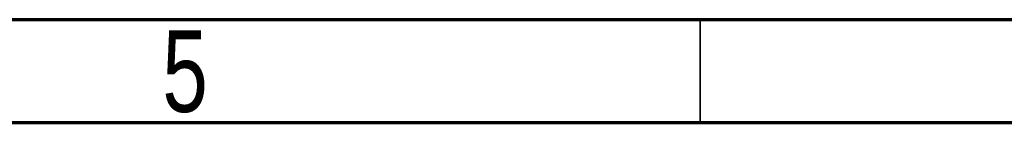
# Model space of a CAD drawing. Header units: millimetres. Extents: x 15 to 415, y 5 to 292.
# Tile 39 of 58: x 182 to 230, y 287 to 292. Entities that reach past the tile are written whole.
import ezdxf

# ---------------------------------------------------------------- set-up
doc = ezdxf.new("R2010")
doc.units = ezdxf.units.MM
doc.styles.add('SLDTEXTSTYLE0', font='TXT', dxfattribs={"width": 0.75})

msp = doc.modelspace()

# ---------------------------------------------------------------- linework, layer by layer
at = {"color": 7, "linetype": 'Continuous', "lineweight": 70}
for p, q in [((15, 292), (415, 292)), ((20, 287), (410, 287))]:
    msp.add_line(p, q, dxfattribs=at)
at = {"color": 7, "linetype": 'Continuous', "lineweight": 35}
for p, q in [((215, 292), (215, 287)), ((215, 287), (215, 292))]:
    msp.add_line(p, q, dxfattribs=at)

# ---------------------------------------------------------------- texts
at = {"color": 7, "linetype": 'Continuous', "lineweight": 0, "insert": (189.960037, 291.475836), "char_height": 3.96875, "attachment_point": 2, "style": 'SLDTEXTSTYLE0'}
msp.add_mtext('5', dxfattribs=at)

doc.saveas('drawing.dxf')
